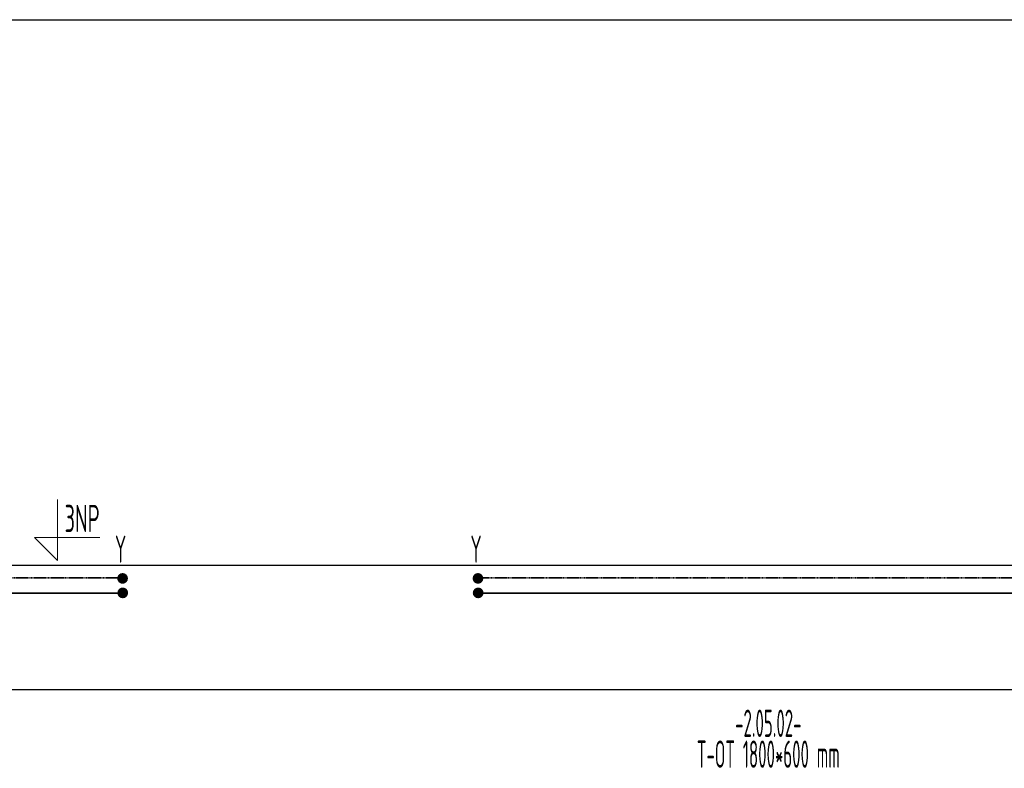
# Model space of a CAD drawing. Header units: millimetres. Extents: x 14365 to 105143, y -126377 to -22383.
# Tile 176 of 191: x 74994 to 79506, y -121248 to -117817. Entities that reach past the tile are written whole.
import ezdxf
from ezdxf.enums import TextEntityAlignment as Align

# ---------------------------------------------------------------- set-up
doc = ezdxf.new("R2010")
doc.units = ezdxf.units.MM
for name, pattern in [('phl_thick', [0]), ('VERDECKT', [9.525, 6.35, -3.175]), ('ČÁRKOVANÁ', [0.75, 0.5, -0.25])]:
    doc.linetypes.add(name, pattern=pattern)
for name, color, linetype, lineweight in [('JS_VYT_POPIS - OBECNĚ', 7, 'Continuous', 5), ('UT_KOTY - DIMENZE', 7, 'Continuous', 5), ('UT_POTRUBI - PŘÍVOD', 1, 'Continuous', 35), ('UT_POTRUBI - ZPÁTEČKA', 5, 'ČÁRKOVANÁ', 35), ('UT_SCHÉMA_PŘÍVOD', 10, 'Continuous', 35), ('UT_SCHÉMA_ZPÁTEČKA', 172, 'VERDECKT', 35), ('VZT_50 POPIS - OBECNE', 7, 'Continuous', 5)]:
    doc.layers.add(name, color=color, linetype=linetype, lineweight=lineweight)
doc.styles.add('ISOCP 2.5', font='isocp.shx', dxfattribs={"width": 0.6, "height": 2.5})
doc.styles.add('VZT_POPIS', font='isocp.shx', dxfattribs={"width": 0.6, "height": 125})

msp = doc.modelspace()

# ---------------------------------------------------------------- hatches: boundary and pattern name
at = {"layer": 'UT_SCHÉMA_PŘÍVOD'}
for points in [[(75441.4, -120444.4, 1), (75490.8, -120444.4, 1)], [(77070.2, -120444.4, 1), (77119.6, -120444.4, 1)]]:
    msp.add_hatch(color=256, dxfattribs=at).paths.add_polyline_path(points)
at = {"layer": 'UT_SCHÉMA_ZPÁTEČKA', "ltscale": 0.3}
for points in [[(75489.9, -120378, -1), (75440.6, -120378, -1)], [(77118.7, -120378, -1), (77069.4, -120378, -1)]]:
    msp.add_hatch(color=256, dxfattribs=at).paths.add_polyline_path(points)

# ---------------------------------------------------------------- linework, layer by layer
at = {"ltscale": 8}
for p, q in [((31841.3, -117817.2), (105085.1, -117817.2)), ((31841.3, -120317.2), (105085.1, -120317.2)), ((31841.3, -120887.2), (105085.1, -120887.2))]:
    msp.add_line(p, q, dxfattribs=at)
at = {"layer": 'UT_POTRUBI - PŘÍVOD', "ltscale": 8}
for p, q in [((52679.3, -120445.6), (75468.1, -120445.6)), ((77086.9, -120445.6), (95618.9, -120445.6))]:
    msp.add_line(p, q, dxfattribs=at)
at = {"layer": 'UT_POTRUBI - ZPÁTEČKA', "linetype": 'ČÁRKOVANÁ', "ltscale": 8}
for p, q in [((70521.8, -120375.9), (75469.9, -120375.9)), ((77094.1, -120375.9), (95518.9, -120375.9))]:
    msp.add_line(p, q, dxfattribs=at)
at = {"layer": 'VZT_50 POPIS - OBECNE', "linetype": 'phl_thick'}
for p, q in [((75167, -120016.3), (75167, -120296.3)), ((75167, -120296.3), (75060.9, -120190.2)), ((75060.9, -120190.2), (75360.9, -120190.2))]:
    msp.add_line(p, q, dxfattribs=at)

# ---------------------------------------------------------------- texts
at = {"layer": 'JS_VYT_POPIS - OBECNĚ', "style": 'VZT_POPIS', "width": 0.5}
for p in [(75481.6, -120243.7), (77110.5, -120243.7)]:
    msp.add_text('Y', height=125, dxfattribs=at).set_placement(p, align=Align.MIDDLE_RIGHT)
for s, p in [('-2.05.02-', (78424.7, -121042)), ('T-OT 1800*600 mm', (78424.7, -121183.7))]:
    msp.add_text(s, height=125, dxfattribs=at).set_placement(p, align=Align.MIDDLE_CENTER)
at = {"layer": 'UT_KOTY - DIMENZE', "style": 'ISOCP 2.5', "width": 0.6}
msp.add_text('3NP', height=125, dxfattribs=at).set_placement((75199.7, -120165.8))

doc.saveas('drawing.dxf')
